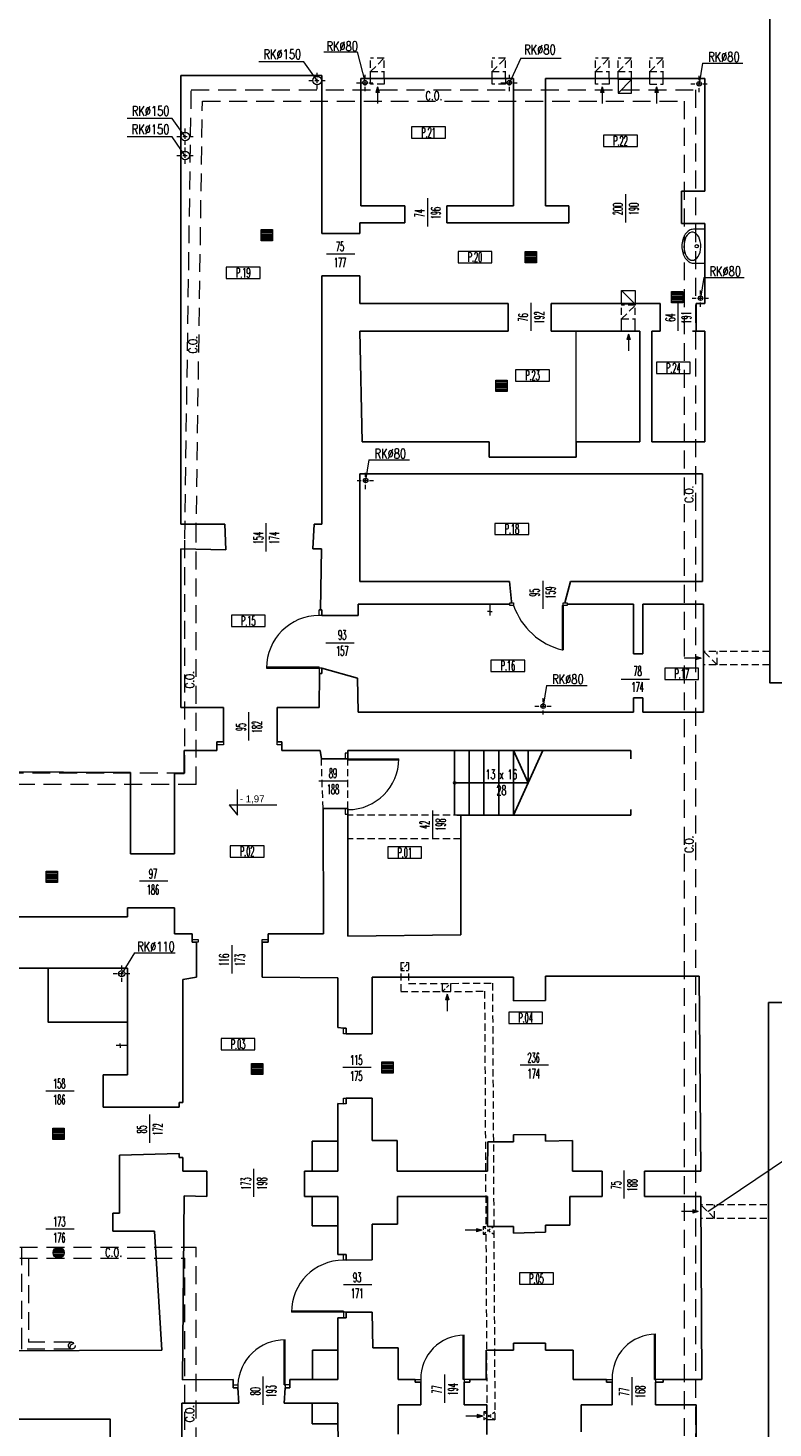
# Model space of a CAD drawing. Header units: millimetres. Extents: x 12584 to 77584, y 9983 to 29820.
# Tile 28 of 176: x 18211 to 19530, y 25336 to 27817. Entities that reach past the tile are written whole.
import ezdxf

# ---------------------------------------------------------------- set-up
doc = ezdxf.new("R2010")
doc.units = ezdxf.units.MM
doc.linetypes.add('ACAD_ISO10W100', pattern=[18, 12, -3, 0, -3])
doc.linetypes.add('HIDDEN', pattern=[9.525, 6.35, -3.175])
for name, color, linetype, lineweight in [('m_armatura', 5, 'Continuous', 5), ('m_wentylacja', 1, 'Continuous', 5), ('mi_wentylacja', 7, 'Continuous', 0), ('mr_cienka', 7, 'Continuous', 9), ('mr_instalacje', 1, 'Continuous', 9), ('mr_opis', 7, 'Continuous', 9), ('mr_otwory', 7, 'Continuous', 9), ('mr_przerywane', 7, 'Continuous', 13), ('mr_stolarka', 7, 'Continuous', 13), ('mr_wentylacja', 1, 'Continuous', 13), ('mr_ściany', 7, 'Continuous', 25)]:
    doc.layers.add(name, color=color, linetype=linetype, lineweight=lineweight)
doc.styles.add('styl1', font='simplex.shx', dxfattribs={"width": 0.75})
doc.styles.add('TABELKA', font='arial.ttf')
doc.styles.add('WYM', font='simplex.shx', dxfattribs={"width": 0.5})

# ---------------------------------------------------------------- blocks, each defined once
blk = doc.blocks.new('strz')
at = {"layer": 'm_wentylacja', "ltscale": 2}
h = blk.add_hatch(color=0, dxfattribs=at)
h.paths.add_polyline_path([(0, 9.8), (-2.9, 9.8), (0, 0)])
h.paths.add_polyline_path([(2.9, 9.8), (0, 9.8), (0, 0)])
at = {"layer": 'm_wentylacja', "color": 0, "ltscale": 2}
for p, q in [((0, 0), (0, 29.8)), ((0, 0), (-2.9, 9.8)), ((-2.9, 9.8), (2.9, 9.8)), ((0, 0), (2.9, 9.8))]:
    blk.add_line(p, q, dxfattribs=at)
blk = doc.blocks.new('KOTA')
at = {"layer": 'mr_opis', "color": 0}
for p, q in [((0, 0), (0, 50)), ((-16.6, 20), (76.8, 20)), ((-16.6, 20), (0, 0))]:
    blk.add_line(p, q, dxfattribs=at)
at = {"layer": 'mr_opis', "color": 0, "style": 'TABELKA', "flags": 4}
blk.add_attdef('POZIOM', (1.4, 25), '', height=13.7, rotation=360, dxfattribs=at)
blk = doc.blocks.new('UMYWALKA')
at = {"layer": 'm_armatura', "color": 0}
for p, q in [((-24.5, 24.9), (-25, 22)), ((-23.2, 27.6), (-24.5, 24.9)), ((-21, 30.1), (-23.2, 27.6)), ((-18.1, 32.3), (-21, 30.1)), ((-14.5, 34.2), (-18.1, 32.3)), ((-10.4, 35.6), (-14.5, 34.2)), ((-5.9, 36.6), (-10.4, 35.6)), ((-1.2, 37), (-5.9, 36.6)), ((3.6, 36.8), (-1.2, 37)), ((8.2, 36.2), (3.6, 36.8)), ((12.5, 35), (8.2, 36.2)), ((16.4, 33.3), (12.5, 35)), ((19.7, 31.3), (16.4, 33.3)), ((22.2, 28.9), (19.7, 31.3)), ((24, 26.2), (22.2, 28.9)), ((24.9, 23.5), (24, 26.2)), ((-30, 20.2), (-30, 0)), ((-30, 0), (30, 0)), ((-25, 22), (-24.5, 19.2)), ((-24.5, 19.2), (-23.2, 16.5)), ((-23.2, 16.5), (-21, 14)), ((-21, 14), (-18.1, 11.7)), ((-18.1, 11.7), (-14.5, 9.9)), ((-14.5, 9.9), (-10.4, 8.4)), ((-10.4, 8.4), (-5.9, 7.5)), ((-5.9, 7.5), (-1.2, 7.1)), ((-1.2, 7.1), (3.6, 7.2)), ((3.6, 7.2), (8.2, 7.9)), ((8.2, 7.9), (12.5, 9.1)), ((12.5, 9.1), (16.4, 10.7)), ((16.4, 10.7), (19.7, 12.8)), ((19.7, 12.8), (22.2, 15.2)), ((22.2, 15.2), (24, 17.8)), ((24, 17.8), (24.9, 20.6)), ((24.9, 20.6), (24.9, 23.5)), ((30, 0), (30, 20.2))]:
    blk.add_line(p, q, dxfattribs=at)
blk.add_circle((0, 14.2), 3, dxfattribs=at)
for centre, radius, start, end in [((-16.1, 20.2), 13.9, 148.4647, 180), ((-8.4, 15.5), 23, 124.0194, 148.4647), ((-3.3, 8), 32, 105.6207, 124.0194), ((0, -3.8), 44.3, 90, 105.6207), ((0, -3.8), 44.3, 74.3793, 90), ((3.3, 8), 32, 55.9806, 74.3793), ((8.4, 15.5), 23, 31.5353, 55.9806), ((16.1, 20.2), 13.9, 0, 31.5353)]:
    blk.add_arc(centre, radius, start, end, dxfattribs=at)

msp = doc.modelspace()

# ---------------------------------------------------------------- linework, layer by layer
at = {"layer": 'm_armatura'}
for p, q in [((19028.5, 26795.8), (19028.5, 26775.8)), ((19028.5, 26782.8), (19024.5, 26782.8)), ((19028.5, 26782.8), (19032.5, 26782.8)), ((18386.6, 26013.6), (18366.6, 26013.6)), ((18373.6, 26013.6), (18373.6, 26017.6)), ((18373.6, 26013.6), (18373.6, 26009.6))]:
    msp.add_line(p, q, dxfattribs=at)
at = {"layer": 'mr_cienka', "ltscale": 2}
for p, q in [((18889.9, 27641.6), (18889.9, 27621.6)), ((18949.9, 27641.6), (18889.9, 27641.6)), ((18889.9, 27621.6), (18949.9, 27621.6)), ((19229.8, 27626.9), (19229.8, 27606.9)), ((19289.8, 27626.9), (19229.8, 27626.9)), ((19229.8, 27606.9), (19289.8, 27606.9)), ((18972.1, 27421), (18972.1, 27401)), ((19032.1, 27421), (18972.1, 27421)), ((18561.7, 27393), (18561.7, 27373)), ((18621.7, 27393), (18561.7, 27393)), ((18972.1, 27401), (19032.1, 27401)), ((18561.7, 27373), (18621.7, 27373)), ((19323.4, 27224.6), (19323.4, 27204.6)), ((19383.4, 27224.6), (19323.4, 27224.6)), ((19074, 27211.3), (19074, 27191.3)), ((19134, 27211.3), (19074, 27211.3)), ((19074, 27191.3), (19134, 27191.3)), ((19323.4, 27204.6), (19383.4, 27204.6)), ((19037.5, 26939.1), (19037.5, 26919.1)), ((19097.5, 26939.1), (19037.5, 26939.1)), ((19037.5, 26919.1), (19097.5, 26919.1)), ((18570.7, 26776.4), (18570.7, 26756.4)), ((18630.7, 26776.4), (18570.7, 26776.4)), ((18570.7, 26756.4), (18630.7, 26756.4)), ((19030.5, 26696.8), (19030.5, 26676.8)), ((19090.5, 26696.8), (19030.5, 26696.8)), ((19030.5, 26676.8), (19090.5, 26676.8)), ((19338.2, 26682.7), (19338.2, 26662.7)), ((19398.2, 26682.7), (19338.2, 26682.7)), ((19338.2, 26662.7), (19398.2, 26662.7)), ((18568.7, 26367.8), (18568.7, 26347.8)), ((18628.7, 26367.8), (18568.7, 26367.8)), ((18568.7, 26347.8), (18628.7, 26347.8)), ((18847.7, 26365.7), (18847.7, 26345.7)), ((18907.7, 26365.7), (18847.7, 26365.7)), ((18847.7, 26345.7), (18907.7, 26345.7)), ((19061.8, 26073), (19061.8, 26053)), ((19121.8, 26073), (19061.8, 26073)), ((19061.8, 26053), (19121.8, 26053)), ((18552.6, 26026.3), (18552.6, 26006.3)), ((18612.6, 26026.3), (18552.6, 26026.3)), ((18552.6, 26006.3), (18612.6, 26006.3)), ((19081, 25610.9), (19081, 25590.9)), ((19141, 25610.9), (19081, 25610.9)), ((19081, 25590.9), (19141, 25590.9))]:
    msp.add_line(p, q, dxfattribs=at)
at = {"layer": 'mr_cienka'}
for points in [[(18949.9, 27621.6), (18949.9, 27641.6)], [(19289.8, 27606.9), (19289.8, 27626.9)], [(19032.1, 27401), (19032.1, 27421)], [(18621.7, 27373), (18621.7, 27393)], [(19181.1, 27083.5), (19181.1, 27279.5)], [(19383.4, 27204.6), (19383.4, 27224.6)], [(19134, 27191.3), (19134, 27211.3)], [(19097.5, 26919.1), (19097.5, 26939.1)], [(18630.7, 26756.4), (18630.7, 26776.4)], [(19090.5, 26676.8), (19090.5, 26696.8)], [(19398.2, 26662.7), (19398.2, 26682.7)], [(18628.7, 26347.8), (18628.7, 26367.8)], [(18907.7, 26345.7), (18907.7, 26365.7)], [(19121.8, 26053), (19121.8, 26073)], [(18612.6, 26006.3), (18612.6, 26026.3)], [(19141, 25590.9), (19141, 25610.9)]]:
    msp.add_lwpolyline(points, dxfattribs=at)
at = {"layer": 'mr_instalacje', "color": 6, "linetype": 'ACAD_ISO10W100', "ltscale": 0.6}
for p, q in [((18722.7, 27708.6), (18722.7, 27738.6)), ((18707.7, 27723.6), (18737.7, 27723.6)), ((18792.4, 27720), (18822.4, 27720)), ((18807.4, 27705), (18807.4, 27735)), ((19048.1, 27720), (19078.1, 27720)), ((19063.1, 27705), (19063.1, 27735)), ((19384.1, 27717.9), (19414.1, 27717.9)), ((19399.1, 27702.9), (19399.1, 27732.9)), ((18489.2, 27609.7), (18489.2, 27639.7)), ((18474.2, 27624.7), (18504.2, 27624.7)), ((18474.2, 27591), (18504.2, 27591)), ((18489.2, 27576), (18489.2, 27606)), ((19401.5, 27323), (19401.5, 27353)), ((19386.5, 27338), (19416.5, 27338)), ((18808.5, 26999.9), (18808.5, 27029.9)), ((18793.5, 27014.9), (18823.5, 27014.9)), ((19123, 26600.2), (19123, 26630.2)), ((19108, 26615.2), (19138, 26615.2)), ((18376.7, 26126.4), (18376.7, 26156.4)), ((18361.7, 26141.4), (18391.7, 26141.4))]:
    msp.add_line(p, q, dxfattribs=at)
at = {"layer": 'mr_instalacje', "color": 5, "linetype": 'HIDDEN', "ltscale": 5}
for p, q in [((18488.2, 26496.4), (17107.6, 26496.4)), ((18211.7, 25636.8), (18211.7, 25488))]:
    msp.add_line(p, q, dxfattribs=at)
at = {"layer": 'mr_instalacje', "color": 1, "linetype": 'HIDDEN', "ltscale": 5}
msp.add_line((18508.2, 26476.4), (17107.6, 26476.4), dxfattribs=at)
at = {"layer": 'mr_instalacje', "color": 5, "linetype": 'HIDDEN', "ltscale": 5}
for points in [[(18488.2, 26911.6), (18499.8, 27707.3), (19392.8, 27707.3), (19392.8, 25047.2), (18488.2, 25047.2), (18488.2, 25636.8)], [(18488.2, 26496.4), (18488.2, 26911.6)], [(17100.6, 25636.8), (18488.2, 25636.8)], [(18288.3, 25488), (18211.7, 25488)], [(18284.6, 25477.3), (18286.3, 25483.5), (18292.1, 25486.6)]]:
    msp.add_lwpolyline(points, dxfattribs=at)
at = {"layer": 'mr_instalacje', "color": 1, "linetype": 'HIDDEN', "ltscale": 5}
for points in [[(18508.2, 26908.4), (18519.5, 27687.3), (19372.8, 27687.3), (19372.8, 25067.2), (18508.2, 25067.2), (18508.2, 25656.8)], [(18508.2, 26476.4), (18508.2, 26908.4)], [(17100.6, 25656.8), (18508.2, 25656.8)], [(18288.3, 25476), (18199.7, 25476), (18199.7, 25482), (18199.7, 25656.8)]]:
    msp.add_lwpolyline(points, dxfattribs=at)
at = {"layer": 'mr_instalacje', "color": 5, "ltscale": 2}
msp.add_lwpolyline([(18242.6, 26322.7), (18262.6, 26322.7), (18262.6, 26302.7), (18242.6, 26302.7)], close=True, dxfattribs=at)
for points in [[(18242.6, 26320.2), (18262.6, 26320.2)], [(18242.6, 26317.7), (18262.6, 26317.7)], [(18242.6, 26315.2), (18262.6, 26315.2)], [(18242.6, 26312.7), (18262.6, 26312.7)], [(18242.6, 26310.2), (18262.6, 26310.2)], [(18242.6, 26307.7), (18262.6, 26307.7)], [(18242.6, 26305.2), (18262.6, 26305.2)]]:
    msp.add_lwpolyline(points, dxfattribs=at)
at = {"layer": 'mr_instalacje', "color": 6, "ltscale": 2}
for centre, radius in [((18722.7, 27723.6), 7.5), ((18807.4, 27720), 4), ((19063.1, 27720), 4), ((18489.2, 27624.7), 7.5), ((18489.2, 27591), 7.5), ((18376.7, 26141.4), 5.5)]:
    msp.add_circle(centre, radius, dxfattribs=at)
at = {"layer": 'mr_instalacje', "color": 6}
for centre in [(19399.1, 27717.9), (19401.5, 27338), (18808.5, 27014.9), (19123, 26615.2)]:
    msp.add_circle(centre, 4, dxfattribs=at)
at = {"layer": 'mr_instalacje', "color": 5, "linetype": 'HIDDEN', "ltscale": 5}
msp.add_circle((18288.3, 25482), 6, dxfattribs=at)
at = {"layer": 'mr_opis'}
msp.add_lwpolyline([(19414.2, 25719.5), (19557.5, 25815.8), (19663.2, 25815.8)], dxfattribs=at)
at = {"layer": 'mr_otwory', "ltscale": 2}
for p, q in [((18917.8, 27515.1), (18917.8, 27465.1)), ((19268.5, 27522.4), (19268.5, 27472.4)), ((18789.3, 27416.3), (18739.3, 27416.3)), ((19100.9, 27330.1), (19100.9, 27280.1)), ((19361.6, 27330.1), (19361.6, 27280.1)), ((18631.9, 26939.4), (18631.9, 26889.4)), ((19122.5, 26837.4), (19122.5, 26787.4)), ((18788, 26726.6), (18738, 26726.6)), ((19311, 26662.4), (19261, 26662.4)), ((18601, 26604.3), (18601, 26554.3)), ((18775.7, 26482.1), (18725.7, 26482.1)), ((18927.2, 26430.2), (18927.2, 26380.2)), ((18458.2, 26304.8), (18408.2, 26304.8)), ((18571.3, 26191.7), (18571.3, 26141.7)), ((18818.1, 25974.6), (18768.1, 25974.6)), ((19132.2, 25978.9), (19082.2, 25978.9)), ((18292.2, 25933), (18242.2, 25933)), ((18425.6, 25891.4), (18425.6, 25841.4)), ((18610.2, 25795.5), (18610.2, 25745.5)), ((19265.7, 25792.6), (19265.7, 25742.6)), ((18292.2, 25688.2), (18242.2, 25688.2)), ((18819.6, 25589.5), (18769.6, 25589.5)), ((18948.3, 25430.7), (18948.3, 25380.7)), ((18626.7, 25427.3), (18626.7, 25377.3)), ((19280, 25426.4), (19280, 25376.4))]:
    msp.add_line(p, q, dxfattribs=at)
at = {"layer": 'mr_otwory'}
for points in [[(18734.7, 27774.5), (18793.4, 27774.5), (18807.4, 27720)], [(19083.1, 27763.7), (19063.1, 27720)], [(19083.1, 27763.7), (19155, 27763.7)], [(18722.7, 27723.6), (18699.3, 27756.9), (18619.6, 27756.9)], [(19405, 27754.6), (19399.1, 27717.9)], [(19405, 27754.6), (19476.7, 27754.6)], [(18489.3, 27623.2), (18466, 27656.5), (18386.3, 27656.5)], [(18489.2, 27590.6), (18465.9, 27623.9), (18386.2, 27623.9)], [(19407.4, 27374.7), (19401.5, 27338)], [(19407.4, 27374.7), (19479.1, 27374.7)], [(18814.4, 27051.6), (18808.5, 27014.9)], [(18814.4, 27051.6), (18886.1, 27051.6)], [(19128.9, 26651.9), (19123, 26615.2)], [(19128.9, 26651.9), (19200.6, 26651.9)], [(18399.3, 26178.1), (18376.7, 26141.4)], [(18399.3, 26178.1), (18471.1, 26178.1)]]:
    msp.add_lwpolyline(points, dxfattribs=at)
at = {"layer": 'mr_przerywane', "linetype": 'HIDDEN', "ltscale": 2}
for p, q in [((18977.1, 26421.8), (18777.1, 26421.8)), ((18977.1, 26379.8), (18777.1, 26379.8))]:
    msp.add_line(p, q, dxfattribs=at)
for points in [[(18733.1, 26433.8), (18730.1, 26521.8)], [(18777.1, 26433.8), (18777.1, 26521.8)]]:
    msp.add_lwpolyline(points, dxfattribs=at)
at = {"layer": 'mr_stolarka', "linetype": 'HIDDEN', "ltscale": 2}
for p, q in [((19063.6, 26793.3), (19063.6, 26798.3)), ((19063.6, 26798.3), (19070.6, 26798.3)), ((19070.6, 26793.3), (19063.6, 26793.3)), ((19070.6, 26798.3), (19070.6, 26793.3)), ((19158.6, 26793.3), (19158.6, 26798.3)), ((19158.6, 26798.3), (19165.6, 26798.3)), ((19165.6, 26793.3), (19158.6, 26793.3)), ((19165.6, 26798.3), (19165.6, 26793.3)), ((18664.1, 25412.3), (18666.1, 25412.3))]:
    msp.add_line(p, q, dxfattribs=at)
at = {"layer": 'mr_stolarka', "ltscale": 2}
for p, q in [((19063.6, 26798.3), (19063.6, 26798.3)), ((19156.6, 26793.3), (19156.6, 26714.8)), ((19156.6, 26793.3), (19158.6, 26793.3)), ((19158.6, 26793.3), (19158.6, 26714.8)), ((18726.1, 26775.8), (18726.1, 26775.8)), ((19158.6, 26714.8), (19158.6, 26714.8)), ((18633.1, 26684.8), (18726.1, 26684.8)), ((18633.1, 26682.8), (18633.1, 26682.8)), ((18633.1, 26682.8), (18726.1, 26682.8)), ((18726.1, 26682.8), (18726.1, 26684.8)), ((18777.1, 26521.8), (18867.1, 26521.8)), ((18777.1, 26519.8), (18777.1, 26521.8)), ((18777.1, 26519.8), (18867.1, 26519.8)), ((18867.1, 26521.8), (18867.1, 26521.8)), ((18777.1, 26433.8), (18777.1, 26433.8)), ((18769.1, 25633.3), (18769.1, 25633.3)), ((18769.1, 25543.3), (18677.1, 25543.3)), ((18769.1, 25541.3), (18677.1, 25541.3)), ((18677.1, 25541.3), (18677.1, 25541.3)), ((18769.1, 25543.3), (18769.1, 25541.3)), ((18664.1, 25412.3), (18664.1, 25492.3)), ((18666.1, 25412.3), (18666.1, 25492.3)), ((18666.1, 25492.3), (18666.1, 25492.3)), ((18981.1, 25422.3), (18981.1, 25500.3)), ((18983.1, 25422.3), (18983.1, 25500.3)), ((18983.1, 25500.3), (18983.1, 25500.3)), ((19320.1, 25422.3), (19320.1, 25502.3)), ((19322.1, 25422.3), (19322.1, 25502.3)), ((19322.1, 25502.3), (19322.1, 25502.3)), ((18582.1, 25412.3), (18582.1, 25412.3)), ((18664.1, 25412.3), (18666.1, 25412.3)), ((18906.1, 25422.3), (18906.1, 25422.3)), ((18983.1, 25422.3), (18981.1, 25422.3)), ((19245.1, 25422.3), (19245.1, 25422.3)), ((19320.1, 25422.3), (19322.1, 25422.3))]:
    msp.add_line(p, q, dxfattribs=at)
for points in [[(18726.1, 26775.8), (18726.1, 26785.8), (18731.1, 26785.8), (18731.1, 26775.8)], [(18726.1, 26682.8), (18726.1, 26672.8), (18731.1, 26672.8), (18731.1, 26682.8)], [(18557.1, 26551.8), (18557.1, 26546.8), (18545.1, 26546.8), (18545.1, 26551.8)], [(18660.1, 26551.8), (18660.1, 26546.8), (18652.1, 26546.8), (18652.1, 26551.8)], [(18772.1, 26531.8), (18772.1, 26521.8), (18777.1, 26521.8), (18777.1, 26531.8)], [(18772.1, 26433.8), (18772.1, 26423.8), (18777.1, 26423.8), (18777.1, 26433.8)], [(18512.1, 26201.8), (18512.1, 26196.8), (18501.1, 26196.8), (18501.1, 26201.8)], [(18636.1, 26201.8), (18636.1, 26196.8), (18625.1, 26196.8), (18625.1, 26201.8)], [(18769.1, 26034.8), (18769.1, 26044.8), (18774.1, 26044.8), (18774.1, 26034.8)], [(18769.1, 25910.3), (18769.1, 25920.3), (18774.1, 25920.3), (18774.1, 25910.3)], [(18769.1, 25633.3), (18769.1, 25643.3), (18774.1, 25643.3), (18774.1, 25633.3)], [(18769.1, 25541.3), (18769.1, 25531.3), (18774.1, 25531.3), (18774.1, 25541.3)], [(18582.1, 25412.3), (18582.1, 25407.3), (18574.1, 25407.3), (18574.1, 25412.3)], [(18666.1, 25412.3), (18666.1, 25407.3), (18674.1, 25407.3), (18674.1, 25412.3)], [(18906.1, 25422.3), (18906.1, 25417.3), (18896.1, 25417.3), (18896.1, 25422.3)], [(18983.1, 25422.3), (18983.1, 25417.3), (18993.1, 25417.3), (18993.1, 25422.3)], [(19245.1, 25422.3), (19245.1, 25417.3), (19235.1, 25417.3), (19235.1, 25422.3)], [(19322.1, 25422.3), (19322.1, 25417.3), (19335.1, 25417.3), (19335.1, 25422.3)]]:
    msp.add_lwpolyline(points, close=True, dxfattribs=at)
msp.add_lwpolyline([(19156.6, 26714.8), (19158.6, 26714.8)], dxfattribs=at)
for centre, radius, start, end in [((19186.5, 26833.9), 122.8, 199.3012, 255.9197), ((18726.1, 26682.8), 93, 90, 180), ((18777.1, 26521.8), 90, 270, 0), ((18769.1, 25541.3), 92, 90, 180), ((18665.5, 25408.8), 83.5, 89.6063, 177.5993), ((18983.3, 25423.2), 77.2, 90.1094, 180.6299), ((19322.6, 25424.8), 77.5, 90.3302, 181.8592)]:
    msp.add_arc(centre, radius, start, end, dxfattribs=at)
at = {"layer": 'mr_wentylacja', "linetype": 'HIDDEN', "ltscale": 2}
for p, q in [((18817.4, 27727.5), (18817.4, 27763.5)), ((18841.4, 27763.5), (18817.4, 27763.5)), ((18817.4, 27739.5), (18841.4, 27763.5)), ((18841.4, 27727.5), (18841.4, 27763.5)), ((19032.3, 27727.5), (19032.3, 27763.5)), ((19056.3, 27763.5), (19032.3, 27763.5)), ((19032.3, 27739.5), (19056.3, 27763.5)), ((19056.3, 27727.5), (19056.3, 27763.5)), ((19215.5, 27727.5), (19215.5, 27763.5)), ((19239.5, 27763.5), (19215.5, 27763.5)), ((19215.5, 27739.5), (19239.5, 27763.5)), ((19239.5, 27727.5), (19239.5, 27763.5)), ((19255.5, 27727.5), (19255.5, 27763.5)), ((19279.5, 27763.5), (19255.5, 27763.5)), ((19255.5, 27739.5), (19279.5, 27763.5)), ((19279.5, 27727.5), (19279.5, 27763.5)), ((19311.5, 27727.5), (19311.5, 27763.5)), ((19335.5, 27763.5), (19311.5, 27763.5)), ((19311.5, 27739.5), (19335.5, 27763.5)), ((19335.5, 27727.5), (19335.5, 27763.5)), ((18817.4, 27739.5), (18841.4, 27739.5)), ((19032.3, 27739.5), (19056.3, 27739.5)), ((19215.5, 27739.5), (19239.5, 27739.5)), ((19255.5, 27739.5), (19279.5, 27739.5)), ((19311.5, 27739.5), (19335.5, 27739.5)), ((18817.4, 27717.5), (18817.4, 27727.5)), ((18841.4, 27717.5), (18817.4, 27717.5)), ((18841.4, 27727.5), (18841.4, 27717.5)), ((19032.3, 27717.5), (19032.3, 27727.5)), ((19056.3, 27717.5), (19032.3, 27717.5)), ((19056.3, 27727.5), (19056.3, 27717.5)), ((19215.5, 27717.5), (19215.5, 27727.5)), ((19239.5, 27717.5), (19215.5, 27717.5)), ((19239.5, 27727.5), (19239.5, 27717.5)), ((19311.5, 27717.5), (19311.5, 27727.5)), ((19311.5, 27717.5), (19335.5, 27717.5)), ((19335.5, 27717.5), (19335.5, 27727.5)), ((19261.9, 27289.5), (19261.9, 27325.5)), ((19285.9, 27325.5), (19261.9, 27325.5)), ((19261.9, 27301.5), (19285.9, 27325.5)), ((19285.9, 27289.5), (19285.9, 27325.5)), ((19261.9, 27301.5), (19285.9, 27301.5)), ((19261.9, 27279.5), (19261.9, 27289.5)), ((19285.9, 27279.5), (19285.9, 27289.5)), ((19261.9, 27279.5), (19285.9, 27279.5)), ((19524.1, 26712.3), (19407.1, 26712.3)), ((19407.1, 26688.3), (19407.1, 26712.3)), ((19431.1, 26688.3), (19407.1, 26712.3)), ((19431.1, 26688.3), (19431.1, 26712.3)), ((19524.1, 26688.3), (19407.1, 26688.3)), ((19033.1, 26124.2), (19037.4, 25350.8)), ((19019.1, 26109.9), (19021.4, 25693.3)), ((19519.2, 25731.5), (19402.2, 25731.5)), ((19402.2, 25707.5), (19402.2, 25731.5)), ((19426.2, 25707.5), (19402.2, 25731.5)), ((19426.2, 25707.5), (19426.2, 25731.5)), ((19519.2, 25707.5), (19402.2, 25707.5)), ((19021.5, 25679.3), (19023.2, 25364.8)), ((19023.2, 25364.8), (19018.1, 25364.7)), ((19037.4, 25350.8), (19018.1, 25350.7))]:
    msp.add_line(p, q, dxfattribs=at)
at = {"layer": 'mr_wentylacja', "ltscale": 2}
for p, q in [((19255.5, 27725.5), (19255.5, 27727.5)), ((19279.5, 27725.5), (19255.5, 27725.5)), ((19255.5, 27725.5), (19255.5, 27701.5)), ((19255.5, 27701.5), (19279.5, 27725.5)), ((19279.5, 27725.5), (19279.5, 27727.5)), ((19279.5, 27701.5), (19279.5, 27725.5)), ((19255.5, 27701.5), (19279.5, 27701.5)), ((19261.9, 27351.5), (19285.9, 27351.5)), ((19261.9, 27327.5), (19261.9, 27351.5)), ((19261.9, 27351.5), (19285.9, 27327.5)), ((19285.9, 27351.5), (19285.9, 27327.5)), ((19285.9, 27327.5), (19261.9, 27327.5)), ((19261.9, 27327.5), (19261.9, 27325.5)), ((19285.9, 27327.5), (19285.9, 27325.5)), ((19016.4, 25693.3), (19021.4, 25693.3)), ((19016.5, 25679.3), (19021.5, 25679.3)), ((19037.3, 25364.8), (19037.3, 25364.8))]:
    msp.add_line(p, q, dxfattribs=at)
at = {"layer": 'mr_wentylacja', "linetype": 'HIDDEN'}
for p, q in [((18870.6, 26160.8), (18884.6, 26160.8)), ((18870.7, 26146.8), (18884.6, 26160.8)), ((18870.7, 26146.8), (18884.7, 26146.8)), ((18944.9, 26109.7), (18958.9, 26124)), ((18944.9, 26109.7), (18958.9, 26109.7)), ((19016.4, 25693.3), (19016.5, 25679.3)), ((19018.1, 25364.7), (19018.1, 25350.7))]:
    msp.add_line(p, q, dxfattribs=at)
at = {"layer": 'mr_wentylacja'}
for points in [[(18623.5, 27459.9), (18643.5, 27459.9), (18643.5, 27439.9), (18623.5, 27439.9)], [(19091.2, 27421), (19111.2, 27421), (19111.2, 27401), (19091.2, 27401)], [(19350, 27350), (19370, 27350), (19370, 27330), (19350, 27330)], [(19039.2, 27192.7), (19059.2, 27192.7), (19059.2, 27172.7), (19039.2, 27172.7)], [(18606.6, 25982.2), (18626.6, 25982.2), (18626.6, 25962.2), (18606.6, 25962.2)], [(18837.4, 25984.8), (18857.4, 25984.8), (18857.4, 25964.8), (18837.4, 25964.8)], [(18254.8, 25867.6), (18274.8, 25867.6), (18274.8, 25847.6), (18254.8, 25847.6)]]:
    msp.add_lwpolyline(points, close=True, dxfattribs=at)
for points in [[(18623.5, 27457.4), (18643.5, 27457.4)], [(18623.5, 27454.9), (18643.5, 27454.9)], [(18623.5, 27452.4), (18643.5, 27452.4)], [(18623.5, 27449.9), (18643.5, 27449.9)], [(18623.5, 27447.4), (18643.5, 27447.4)], [(18623.5, 27444.9), (18643.5, 27444.9)], [(18623.5, 27442.4), (18643.5, 27442.4)], [(19091.2, 27418.5), (19111.2, 27418.5)], [(19091.2, 27416), (19111.2, 27416)], [(19091.2, 27413.5), (19111.2, 27413.5)], [(19091.2, 27411), (19111.2, 27411)], [(19091.2, 27408.5), (19111.2, 27408.5)], [(19091.2, 27406), (19111.2, 27406)], [(19091.2, 27403.5), (19111.2, 27403.5)], [(19350, 27347.5), (19370, 27347.5)], [(19350, 27345), (19370, 27345)], [(19350, 27342.5), (19370, 27342.5)], [(19350, 27340), (19370, 27340)], [(19350, 27337.5), (19370, 27337.5)], [(19350, 27335), (19370, 27335)], [(19350, 27332.5), (19370, 27332.5)], [(19039.2, 27190.2), (19059.2, 27190.2)], [(19039.2, 27187.7), (19059.2, 27187.7)], [(19039.2, 27185.2), (19059.2, 27185.2)], [(19039.2, 27182.7), (19059.2, 27182.7)], [(19039.2, 27180.2), (19059.2, 27180.2)], [(19039.2, 27177.7), (19059.2, 27177.7)], [(19039.2, 27175.2), (19059.2, 27175.2)], [(18944.9, 26109.7), (18944.9, 26123.9)], [(18958.9, 26124), (18958.9, 26109.7)], [(18606.6, 25979.7), (18626.6, 25979.7)], [(18606.6, 25977.2), (18626.6, 25977.2)], [(18606.6, 25974.7), (18626.6, 25974.7)], [(18837.4, 25982.3), (18857.4, 25982.3)], [(18837.4, 25979.8), (18857.4, 25979.8)], [(18837.4, 25977.3), (18857.4, 25977.3)], [(18837.4, 25974.8), (18857.4, 25974.8)], [(18606.6, 25972.2), (18626.6, 25972.2)], [(18606.6, 25969.7), (18626.6, 25969.7)], [(18606.6, 25967.2), (18626.6, 25967.2)], [(18606.6, 25964.7), (18626.6, 25964.7)], [(18837.4, 25972.3), (18857.4, 25972.3)], [(18837.4, 25969.8), (18857.4, 25969.8)], [(18837.4, 25967.3), (18857.4, 25967.3)], [(18254.8, 25865.1), (18274.8, 25865.1)], [(18254.8, 25862.6), (18274.8, 25862.6)], [(18254.8, 25860.1), (18274.8, 25860.1)], [(18254.8, 25857.6), (18274.8, 25857.6)], [(18254.8, 25855.1), (18274.8, 25855.1)], [(18254.8, 25852.6), (18274.8, 25852.6)], [(18254.8, 25850.1), (18274.8, 25850.1)], [(18256.4, 25651.9), (18273.3, 25651.9)], [(18258.5, 25654.4), (18271.2, 25654.4)], [(18255, 25646.9), (18274.7, 25646.9)], [(18255.3, 25649.4), (18274.4, 25649.4)], [(18255.3, 25644.4), (18274.4, 25644.4)], [(18256.4, 25641.9), (18273.3, 25641.9)], [(18258.5, 25639.4), (18271.2, 25639.4)]]:
    msp.add_lwpolyline(points, dxfattribs=at)
at = {"layer": 'mr_wentylacja', "linetype": 'HIDDEN', "ltscale": 2}
for points in [[(18870.6, 26160.8), (18870.6, 26109.5), (19019.1, 26109.9)], [(18884.6, 26160.8), (18884.6, 26123.8)], [(18884.6, 26123.8), (19033.1, 26124.2)]]:
    msp.add_lwpolyline(points, dxfattribs=at)
at = {"layer": 'mr_wentylacja', "linetype": 'HIDDEN'}
for points in [[(19016.4, 25679.4), (19035.6, 25693.4)], [(19016.4, 25693.3), (19035.6, 25679.3)], [(19018, 25350.9), (19037.2, 25364.8)], [(19018, 25364.7), (19037.2, 25350.8)]]:
    msp.add_lwpolyline(points, dxfattribs=at)
at = {"layer": 'mr_wentylacja'}
msp.add_circle((18264.8, 25646.9), 9.84, dxfattribs=at)
at = {"layer": 'mr_ściany', "ltscale": 2}
for p, q in [((18481.1, 27732.8), (18731.1, 27732.8)), ((18481.1, 27732.8), (18481.1, 26937.8)), ((18731.1, 27732.8), (18731.1, 27452.5)), ((18800.1, 27727.5), (19070.1, 27727.5)), ((18800.1, 27501.5), (18800.1, 27727.5)), ((19070.1, 27727.5), (19070.1, 27501.5)), ((19127.1, 27727.5), (19409.1, 27727.5)), ((19127.1, 27501.5), (19127.1, 27727.5)), ((19409.1, 27527.5), (19409.1, 27727.5)), ((19368.1, 27470.5), (19368.1, 27527.5)), ((19368.1, 27527.5), (19409.1, 27527.5)), ((18800.1, 27501.5), (18878.1, 27501.5)), ((18878.1, 27471.5), (18878.1, 27501.5)), ((18952.1, 27501.5), (19070.1, 27501.5)), ((18952.1, 27471.5), (18952.1, 27501.5)), ((19168.1, 27501.5), (19127.1, 27501.5)), ((19168.1, 27471.5), (19168.1, 27501.5)), ((18798.1, 27471.5), (18878.1, 27471.5)), ((18798.1, 27452.5), (18798.1, 27471.5)), ((18952.1, 27471.5), (19168.1, 27471.5)), ((19368.1, 27470.5), (19409.1, 27470.5)), ((19409.1, 27470.5), (19409.1, 27328.5)), ((18731.1, 27452.5), (18798.1, 27452.5)), ((18731.1, 27377.5), (18798.1, 27377.5)), ((18731.1, 27377.5), (18731.1, 26937.8)), ((18798.1, 27377.5), (18798.1, 27328.5)), ((18798.1, 27328.5), (19061.1, 27328.5)), ((19061.1, 27328.5), (19061.1, 27279.5)), ((19137.1, 27328.5), (19330.1, 27328.5)), ((19137.1, 27328.5), (19137.1, 27279.5)), ((19330.1, 27328.5), (19330.1, 27279.5)), ((19394.1, 27328.5), (19409.1, 27328.5)), ((19394.1, 27328.5), (19394.1, 27279.5)), ((18798.1, 27279.5), (19061.1, 27279.5)), ((18798.1, 27279.5), (18802.1, 27083.5)), ((19137.1, 27279.5), (19294.1, 27279.5)), ((19294.1, 27083.5), (19294.1, 27279.5)), ((19315.1, 27279.5), (19330.1, 27279.5)), ((19315.1, 27279.5), (19315.1, 27083.5)), ((19387.1, 27279.5), (19409.1, 27279.5)), ((19409.1, 27279.5), (19409.1, 27083.5)), ((18802.1, 27083.5), (19027.1, 27083.5)), ((19027.1, 27056.5), (19027.1, 27083.3)), ((19181.1, 27083.5), (19294.1, 27083.5)), ((19181.1, 27056.5), (19181.1, 27083.3)), ((19315.1, 27083.5), (19409.1, 27083.5)), ((19027.1, 27056.5), (19181.1, 27056.5)), ((18798.1, 27026.8), (19405.1, 27026.8)), ((18798.1, 27026.8), (18798.1, 26835.8)), ((19405.1, 27026.8), (19405.1, 26835.8)), ((18481.1, 26937.8), (18559.1, 26937.8)), ((18561.2, 26892.4), (18559.1, 26937.8)), ((18715.1, 26893.8), (18717.1, 26937.8)), ((18717.1, 26937.8), (18731.1, 26937.8)), ((18481.1, 26893.8), (18561.2, 26892.4)), ((18481.1, 26612.8), (18481.1, 26893.8)), ((18715.1, 26893.8), (18730.1, 26893.8)), ((18728.6, 26785.8), (18730.1, 26893.8)), ((18798.1, 26835.8), (19063.1, 26835.8)), ((19063.1, 26835.8), (19067.1, 26800.8)), ((19171.1, 26835.8), (19162.1, 26800.8)), ((19171.1, 26835.8), (19405.1, 26835.8)), ((18795.1, 26795.8), (19057.1, 26795.8)), ((18795.1, 26775.8), (18795.1, 26795.8)), ((19172.1, 26795.8), (19283.1, 26795.8)), ((19283.1, 26795.8), (19283.1, 26707.8)), ((19299.1, 26795.8), (19407.1, 26795.8)), ((19299.1, 26795.8), (19299.1, 26707.8)), ((19407.1, 26795.8), (19407.1, 26604.8)), ((18726.1, 26785.8), (18731.1, 26785.8)), ((18728.6, 26785.8), (18731.1, 26785.8)), ((18731.1, 26775.8), (18731.1, 26785.8)), ((18731.1, 26775.8), (18795.1, 26775.8)), ((19299.1, 26707.8), (19283.1, 26707.8)), ((18726.1, 26612.8), (18726.9, 26672.8)), ((18726.1, 26672.8), (18731.1, 26672.8)), ((18726.9, 26672.8), (18731.1, 26672.8)), ((18731.1, 26672.8), (18731.1, 26682.8)), ((18731.1, 26682.8), (18793.9, 26664.9)), ((19283.1, 26629.8), (19283.1, 26604.8)), ((19299.1, 26629.8), (19283.1, 26629.8)), ((19299.1, 26629.8), (19299.1, 26604.8)), ((18557.1, 26612.8), (18481.1, 26612.8)), ((18557.1, 26551.8), (18557.1, 26612.8)), ((18652.1, 26551.8), (18652.1, 26612.8)), ((18726.1, 26612.8), (18652.1, 26612.8)), ((18795.3, 26604.8), (19283.1, 26604.8)), ((19299.1, 26604.8), (19407.1, 26604.8)), ((18545.1, 26546.8), (18545.1, 26551.8)), ((18545.1, 26551.8), (18557.1, 26551.8)), ((18545.1, 26536.8), (18545.1, 26546.8)), ((18652.1, 26551.8), (18660.1, 26551.8)), ((18660.1, 26546.8), (18660.1, 26551.8)), ((18660.1, 26536.8), (18660.1, 26546.8)), ((18487.1, 26536.8), (18487.1, 26495.8)), ((18487.1, 26536.8), (18545.1, 26536.8)), ((18660.1, 26536.8), (18728.1, 26536.8)), ((18728.1, 26536.8), (18730.1, 26521.8)), ((18730.1, 26521.8), (18777.1, 26521.8)), ((18777.1, 26536.8), (18777.1, 26521.8)), ((18777.1, 26536.8), (19278.1, 26536.8)), ((18966.1, 26536.8), (18966.1, 26421.8)), ((18992.1, 26536.8), (18992.1, 26421.8)), ((19018.1, 26536.8), (19018.1, 26421.8)), ((19044.1, 26536.8), (19044.1, 26421.8)), ((19070.1, 26536.8), (19070.1, 26421.8)), ((19096.1, 26479.3), (19070.1, 26536.8)), ((19122.1, 26536.8), (19070.1, 26421.8)), ((19096.1, 26536.8), (19096.1, 26479.3)), ((19278.1, 26536.8), (19278.1, 26521.8)), ((19278.1, 26536.8), (19278.1, 26521.8)), ((17107.6, 26501.8), (18392.1, 26497.8)), ((18392.1, 26353.8), (18392.1, 26497.8)), ((18470.1, 26495.8), (18470.1, 26353.8)), ((18470.1, 26495.8), (18487.1, 26495.8)), ((18968.1, 26479.3), (19096.1, 26479.3)), ((18733.1, 26433.8), (18734.1, 26211.8)), ((18733.1, 26433.8), (18777.1, 26433.8)), ((18777.1, 26433.8), (18777.1, 26207.8)), ((18970.1, 26421.8), (19278.1, 26421.8)), ((18977.1, 26421.8), (18977.1, 26209.8)), ((19278.1, 26431.8), (19278.1, 26421.8)), ((18392.1, 26353.8), (18470.1, 26353.8)), ((18387.1, 26257.8), (18470.1, 26257.8)), ((18387.1, 26241.8), (18387.1, 26257.8)), ((18470.1, 26257.8), (18470.1, 26211.8)), ((17585.6, 26241.8), (18387.1, 26241.8)), ((18470.1, 26211.8), (18501.1, 26211.8)), ((18501.1, 26211.8), (18501.1, 26196.8)), ((18636.1, 26211.8), (18636.1, 26196.8)), ((18734.1, 26211.8), (18636.1, 26211.8)), ((18777.1, 26207.8), (18977.1, 26209.8)), ((18509.1, 26196.8), (18501.1, 26196.8)), ((18509.1, 26196.8), (18509.1, 26134.8)), ((18625.1, 26196.8), (18625.1, 26134.8)), ((18636.1, 26196.8), (18627.1, 26196.8)), ((18386.6, 26150.8), (17691.6, 26150.8)), ((18386.6, 26150.8), (18386.6, 25961.8)), ((18509.1, 26134.8), (18485.1, 26130.8)), ((18485.1, 26130.8), (18485.1, 25912.8)), ((18759.1, 26133.8), (18625.1, 26134.8)), ((18759.1, 26133.8), (18759.1, 26045.8)), ((18820.1, 26134.8), (18820.1, 26034.8)), ((18820.1, 26134.8), (19070.1, 26134.8)), ((19070.1, 26134.8), (19070.1, 26092.8)), ((19399.1, 26136.8), (19127.1, 26136.8)), ((19127.1, 26136.8), (19127.1, 26093.8)), ((19399.1, 26136.8), (19402.1, 25791.3)), ((19070.1, 26092.8), (19127.1, 26093.8)), ((18759.1, 26045.8), (18769.1, 26044.8)), ((18769.1, 26044.8), (18774.1, 26044.8)), ((18774.1, 26044.8), (18774.1, 26034.8)), ((18774.1, 26034.8), (18820.1, 26034.8)), ((18386.6, 25961.8), (18343.6, 25961.8)), ((18343.6, 25961.8), (18343.6, 25904.8)), ((18386.6, 25904.8), (18343.6, 25904.8)), ((18386.6, 25904.8), (18478.1, 25904.8)), ((18478.1, 25912.8), (18478.1, 25904.8)), ((18478.1, 25912.8), (18485.1, 25912.8)), ((18759.1, 25911.3), (18759.1, 25791.3)), ((18769.1, 25910.7), (18759.1, 25911.3)), ((18774.1, 25920.3), (18774.1, 25910.3)), ((18820.1, 25920.3), (18774.1, 25920.3)), ((18820.1, 25920.3), (18820.1, 25845.3)), ((19070.1, 25855.3), (19127.1, 25856.3)), ((19070.1, 25855.3), (19070.1, 25843.3)), ((19127.1, 25856.3), (19127.1, 25844.3)), ((18714.1, 25791.3), (18714.1, 25844.3)), ((18759.1, 25844.3), (18714.1, 25844.3)), ((18864.1, 25845.3), (18820.1, 25845.3)), ((18864.1, 25845.3), (18864.6, 25791.3)), ((19025.1, 25843.3), (19024.6, 25791.3)), ((19070.1, 25843.3), (19025.1, 25843.3)), ((19175.1, 25845.3), (19127.1, 25844.3)), ((19175.1, 25845.3), (19175.1, 25791.3)), ((18478.1, 25822.3), (18372.6, 25819.3)), ((18372.6, 25716.8), (18372.6, 25819.3)), ((18478.1, 25822.3), (18478.1, 25815.3)), ((18485.1, 25815.3), (18478.1, 25815.3)), ((18485.1, 25815.3), (18485.1, 25791.3)), ((18527.1, 25791.3), (18485.1, 25791.3)), ((18527.1, 25791.3), (18527.1, 25746.3)), ((18700.1, 25791.3), (18700.1, 25746.3)), ((18759.1, 25791.3), (18700.1, 25791.3)), ((19024.6, 25791.3), (18864.6, 25791.3)), ((19227.1, 25791.3), (19175.1, 25791.3)), ((19227.1, 25746.3), (19227.1, 25791.3)), ((19402.1, 25791.3), (19302.1, 25791.3)), ((19302.1, 25746.3), (19302.1, 25791.3)), ((18487.1, 25747.3), (18484.1, 25421.3)), ((18527.1, 25746.3), (18487.1, 25747.3)), ((18759.1, 25746.3), (18700.1, 25746.3)), ((18713.6, 25746.3), (18713.6, 25694.3)), ((18759.1, 25746.3), (18759.1, 25643.3)), ((18865.1, 25746.3), (18865.1, 25697.3)), ((19024.1, 25746.3), (18865.1, 25746.3)), ((19024.1, 25746.3), (19024.1, 25693.3)), ((19170.1, 25746.3), (19170.1, 25695.3)), ((19227.1, 25746.3), (19170.1, 25746.3)), ((19402.1, 25746.3), (19302.1, 25746.3)), ((19404.1, 25422.3), (19402.1, 25746.3)), ((18360.6, 25716.8), (18360.6, 25684.8)), ((18360.6, 25716.8), (18372.6, 25716.8)), ((18386.6, 25684.8), (18360.6, 25684.8)), ((18386.6, 25684.8), (18434.6, 25684.8)), ((18434.6, 25684.8), (18447.6, 25473.8)), ((18759.1, 25694.3), (18713.6, 25694.3)), ((18820.1, 25697.3), (18820.1, 25634.3)), ((18865.1, 25697.3), (18820.1, 25697.3)), ((19070.1, 25693.3), (19024.1, 25693.3)), ((19070.1, 25693.3), (19070.1, 25681.3)), ((19127.1, 25683.3), (19070.1, 25681.3)), ((19127.1, 25695.3), (19127.1, 25683.3)), ((19170.1, 25695.3), (19127.1, 25695.3)), ((18774.1, 25643.3), (18759.1, 25643.3)), ((18774.1, 25643.3), (18774.1, 25633.3)), ((18820.1, 25634.3), (18774.1, 25633.3)), ((18759.1, 25531.3), (18759.1, 25422.3)), ((18774.1, 25531.3), (18759.1, 25531.3)), ((18774.1, 25541.3), (18774.1, 25531.3)), ((18820.1, 25541.3), (18774.1, 25541.3)), ((18820.1, 25541.3), (18821.1, 25478.3)), ((18866.1, 25478.3), (18821.1, 25478.3)), ((18866.1, 25478.3), (18866.1, 25422.3)), ((19070.1, 25486.3), (19070.1, 25474.3)), ((19127.1, 25486.3), (19070.1, 25486.3)), ((19127.1, 25486.3), (19127.1, 25474.3)), ((18447.6, 25473.8), (17691.6, 25471.8)), ((18714.6, 25422.3), (18714.6, 25474.3)), ((18759.1, 25474.3), (18714.6, 25474.3)), ((19022.1, 25474.3), (19022.1, 25422.3)), ((19070.1, 25474.3), (19022.1, 25474.3)), ((19176.1, 25474.3), (19127.1, 25474.3)), ((19176.1, 25474.3), (19176.1, 25422.3)), ((18574.1, 25422.3), (18484.1, 25421.3)), ((18574.1, 25407.3), (18574.1, 25422.3)), ((18582.1, 25407.3), (18574.1, 25407.3)), ((18582.1, 25407.3), (18584.1, 25380.3)), ((18666.1, 25407.3), (18664.1, 25380.3)), ((18674.1, 25407.3), (18666.1, 25407.3)), ((18674.1, 25422.3), (18674.1, 25407.3)), ((18759.1, 25422.3), (18674.1, 25422.3)), ((18896.1, 25422.3), (18866.1, 25422.3)), ((18896.1, 25422.3), (18896.1, 25417.3)), ((18906.1, 25417.3), (18896.1, 25417.3)), ((18906.1, 25417.3), (18906.1, 25377.3)), ((18983.1, 25417.3), (18983.1, 25377.3)), ((18993.1, 25417.3), (18983.1, 25417.3)), ((18993.1, 25422.3), (18993.1, 25417.3)), ((19022.1, 25422.3), (18993.1, 25422.3)), ((19235.1, 25422.3), (19176.1, 25422.3)), ((19235.1, 25422.3), (19235.1, 25417.3)), ((19235.1, 25417.3), (19245.1, 25417.3)), ((19245.1, 25417.3), (19245.1, 25377.3)), ((19322.1, 25417.3), (19322.1, 25377.3)), ((19335.1, 25417.3), (19322.1, 25417.3)), ((19335.1, 25422.3), (19335.1, 25417.3)), ((19404.1, 25422.3), (19335.1, 25422.3)), ((18483.1, 25380.3), (18483.1, 25034.8)), ((18584.1, 25380.3), (18483.1, 25380.3)), ((18759.1, 25380.3), (18664.1, 25380.3)), ((18713.6, 25380.3), (18713.6, 25343.3)), ((18759.1, 25380.3), (18761.1, 25034.8)), ((18866.1, 25377.3), (18866.1, 25325.3)), ((18906.1, 25377.3), (18866.1, 25377.3)), ((19023.1, 25377.3), (18983.1, 25377.3)), ((19023.1, 25377.3), (19023.1, 25324.3)), ((19190.1, 25377.3), (19190.1, 25329.3)), ((19245.1, 25377.3), (19190.1, 25377.3)), ((19394.1, 25377.3), (19322.1, 25377.3)), ((19394.1, 25053.8), (19394.1, 25377.3)), ((18759.1, 25343.3), (18713.6, 25343.3))]:
    msp.add_line(p, q, dxfattribs=at)
at = {"layer": 'mr_ściany', "linetype": 'HIDDEN', "ltscale": 2}
for p, q in [((19057.1, 26795.8), (19063.6, 26795.8)), ((19067.1, 26798.3), (19067.1, 26800.8)), ((19162.1, 26800.8), (19162.1, 26798.3)), ((19165.6, 26795.8), (19172.1, 26795.8))]:
    msp.add_line(p, q, dxfattribs=at)
at = {"layer": 'mr_ściany', "ltscale": 2}
for points in [[(15050.1, 25351.8), (16182.1, 25351.8), (16182.1, 25041.8), (16675.1, 25041.8), (16675.1, 25351.8), (18356.1, 25351.8), (18356.1, 24909.8), (19522.1, 24909.8), (19522.1, 26089.8), (19636.1, 26089.8), (19636.1, 26656.8), (19524.1, 26656.8), (19524.1, 27843.8), (18510.1, 27843.8), (18510.1, 28518.8), (16992.1, 28518.8), (16992.1, 27821.8), (15887.1, 27821.8), (15887.1, 28513.8), (14367.1, 28513.8), (14367.1, 27840.8), (13349.1, 27840.8), (13349.1, 27201.8)], [(18795.3, 26604.8), (18793.9, 26664.9)]]:
    msp.add_lwpolyline(points, dxfattribs=at)
at = {"layer": 'mr_ściany'}
msp.add_lwpolyline([(18246.6, 26150.8), (18246.6, 26055), (18386.6, 26055)], dxfattribs=at)
at = {"layer": 'mr_ściany', "ltscale": 2}
msp.add_circle((18966.1, 26479.3), 2, dxfattribs=at)

# ---------------------------------------------------------------- block references
at = {"layer": 'm_armatura', "rotation": 90}
msp.add_blockref('UMYWALKA', (19409.1, 27430.2), dxfattribs=at)
at = {"layer": 'mi_wentylacja', "xscale": -1, "rotation": 90}
msp.add_blockref('strz', (19402.5, 26700.3), dxfattribs=at)
at = {"layer": 'mr_instalacje', "ltscale": 2, "xscale": -1, "rotation": 90}
msp.add_blockref('strz', (19016, 25357.1), dxfattribs=at)
at = {"layer": 'mr_opis'}
ref = msp.add_blockref('KOTA', (18581.9, 26422.3), dxfattribs=dict(at, xscale=0.8999999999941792, yscale=0.8999999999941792, zscale=0.6))
ref.add_attrib('POZIOM', '- 1,97', (18585.6, 26444.8), dxfattribs={"layer": '0', "height": 12.3, "style": 'TABELKA', "flags": 4})
at = {"layer": 'mr_wentylacja', "rotation": 180}
for p in [(18829.4, 27712.6), (19227.5, 27712.6), (19323.5, 27712.6), (19273.9, 27274.6), (18952.8, 26104.8)]:
    msp.add_blockref('strz', p, dxfattribs=at)
at = {"layer": 'mr_wentylacja', "xscale": -1, "rotation": 90}
for p in [(19397.6, 25719.5), (19014.5, 25686.4)]:
    msp.add_blockref('strz', p, dxfattribs=at)

# ---------------------------------------------------------------- texts
at = {"layer": 'mr_instalacje', "color": 5, "linetype": 'HIDDEN', "ltscale": 5, "char_height": 15, "attachment_point": 5, "rotation": 90, "style": 'styl1'}
for insert in [(18502.6, 27255.5), (18497.1, 26661.9)]:
    msp.add_mtext_dynamic_manual_height_columns('C.O.', width=62.34, gutter_width=75, heights=[0], dxfattribs=dict(at, insert=insert))
at = {"layer": 'mr_instalacje', "color": 5, "linetype": 'HIDDEN', "ltscale": 5, "insert": (18362.1, 25647.1), "char_height": 15, "attachment_point": 5, "style": 'styl1'}
msp.add_mtext_dynamic_manual_height_columns('C.O.', width=62.34, gutter_width=75, heights=[0], dxfattribs=at)
at = {"layer": 'mr_opis', "ltscale": 2, "insert": (19012.1, 26502.9), "char_height": 17, "width": 73.725, "attachment_point": 1, "style": 'WYM'}
msp.add_mtext('\\pxqc;{\\W0.6;13 x 16\\P28}', dxfattribs=at)
at = {"layer": 'mr_otwory', "ltscale": 2, "char_height": 17, "attachment_point": 5}
for s, width, insert, style in [('RK%%C80', 62.34, (18767, 27784.7), 'styl1'), ('RK%%C80', 62.34, (19117.3, 27778.5), 'styl1'), ('RK%%C150', 62.34, (18661.1, 27770.3), 'styl1'), ('RK%%C80', 62.34, (19442.9, 27765.7), 'styl1'), ('RK%%C150', 62.34, (18427.8, 27669.9), 'styl1'), ('RK%%C150', 62.34, (18427.7, 27637.3), 'styl1'), ('P.21', 40, (18919.9, 27631.6), 'WYM'), ('P.22', 40, (19259.8, 27616.9), 'WYM'), ('75\\P177', 54.568, (18763.1, 27415.5), 'WYM'), ('P.20', 40, (19002.1, 27411), 'WYM'), ('P.19', 40, (18591.7, 27383), 'WYM'), ('RK%%C80', 62.34, (19445.3, 27385.8), 'styl1'), ('P.24', 40, (19353.4, 27214.6), 'WYM'), ('P.23', 40, (19104, 27201.3), 'WYM'), ('RK%%C80', 62.34, (18852.3, 27062.6), 'styl1'), ('P.18', 40, (19067.5, 26929.1), 'WYM'), ('P.15', 40, (18600.7, 26766.4), 'WYM'), ('93\\P157', 54.568, (18767.1, 26727.2), 'WYM'), ('P.16', 40, (19060.5, 26686.8), 'WYM'), ('RK%%C80', 62.34, (19166.8, 26663), 'styl1'), ('78\\P174', 54.568, (19290.1, 26663.1), 'WYM'), ('P.17', 40, (19368.2, 26672.7), 'WYM'), ('89\\P188', 54.568, (18750.7, 26482.1), 'WYM'), ('P.02', 40, (18598.7, 26357.8), 'WYM'), ('P.01', 40, (18877.7, 26355.7), 'WYM'), ('97\\P186', 54.568, (18432, 26304.1), 'WYM'), ('RK%%C110', 62.34, (18437.3, 26189.2), 'styl1'), ('P.04', 40, (19091.8, 26063), 'WYM'), ('P.03', 40, (18582.6, 26016.3), 'WYM'), ('236\\P174', 54.568, (19106, 25978.1), 'WYM'), ('115\\P175', 54.568, (18791.9, 25973.8), 'WYM'), ('158\\P186', 54.568, (18266, 25932.2), 'WYM'), ('173\\P176', 54.568, (18266, 25687.5), 'WYM'), ('93\\P171', 54.568, (18793.4, 25588.7), 'WYM'), ('P.05', 40, (19111, 25600.9), 'WYM')]:
    msp.add_mtext_dynamic_manual_height_columns(s, width=width, gutter_width=75, heights=[0], dxfattribs=dict(at, insert=insert, style=style))
at = {"layer": 'mr_otwory', "ltscale": 2, "char_height": 17, "attachment_point": 5, "rotation": 90, "style": 'WYM'}
for s, insert in [('200\\P190', (19269.3, 27496.2)), ('74\\P196', (18918.6, 27488.9)), ('76\\P192', (19101.7, 27304)), ('64\\P191', (19362.4, 27304)), ('154\\P174', (18632.7, 26913.2)), ('95\\P159', (19121.9, 26816.5)), ('95\\P182', (18601.8, 26578.2)), ('116\\P173', (18572.1, 26165.5)), ('85\\P172', (18426.4, 25865.3)), ('173\\P198', (18610.9, 25769.4)), ('75\\P188', (19266.5, 25766.4)), ('80\\P193', (18627.5, 25401.1)), ('77\\P194', (18949, 25404.5)), ('77\\P168', (19280.8, 25400.3))]:
    msp.add_mtext_dynamic_manual_height_columns(s, width=54.568, gutter_width=75, heights=[0], dxfattribs=dict(at, insert=insert))
at = {"layer": 'mr_przerywane', "linetype": 'HIDDEN', "ltscale": 2, "insert": (18927.2, 26405.2), "char_height": 17, "attachment_point": 5, "rotation": 90, "style": 'WYM'}
msp.add_mtext_dynamic_manual_height_columns('42\\P198', width=54.568, gutter_width=75, heights=[0], dxfattribs=at)
at = {"layer": 'mr_wentylacja', "insert": (18929.3, 27696.7), "char_height": 15, "attachment_point": 5, "style": 'styl1'}
msp.add_mtext_dynamic_manual_height_columns('C.O.', width=62.34, gutter_width=75, heights=[0], dxfattribs=at)
at = {"layer": 'mr_wentylacja', "char_height": 15, "attachment_point": 5, "rotation": 90, "style": 'styl1'}
for insert in [(19381.1, 26990.7), (19381.4, 26370.5), (18497.1, 25361.5)]:
    msp.add_mtext_dynamic_manual_height_columns('C.O.', width=62.34, gutter_width=75, heights=[0], dxfattribs=dict(at, insert=insert))

doc.saveas('drawing.dxf')
